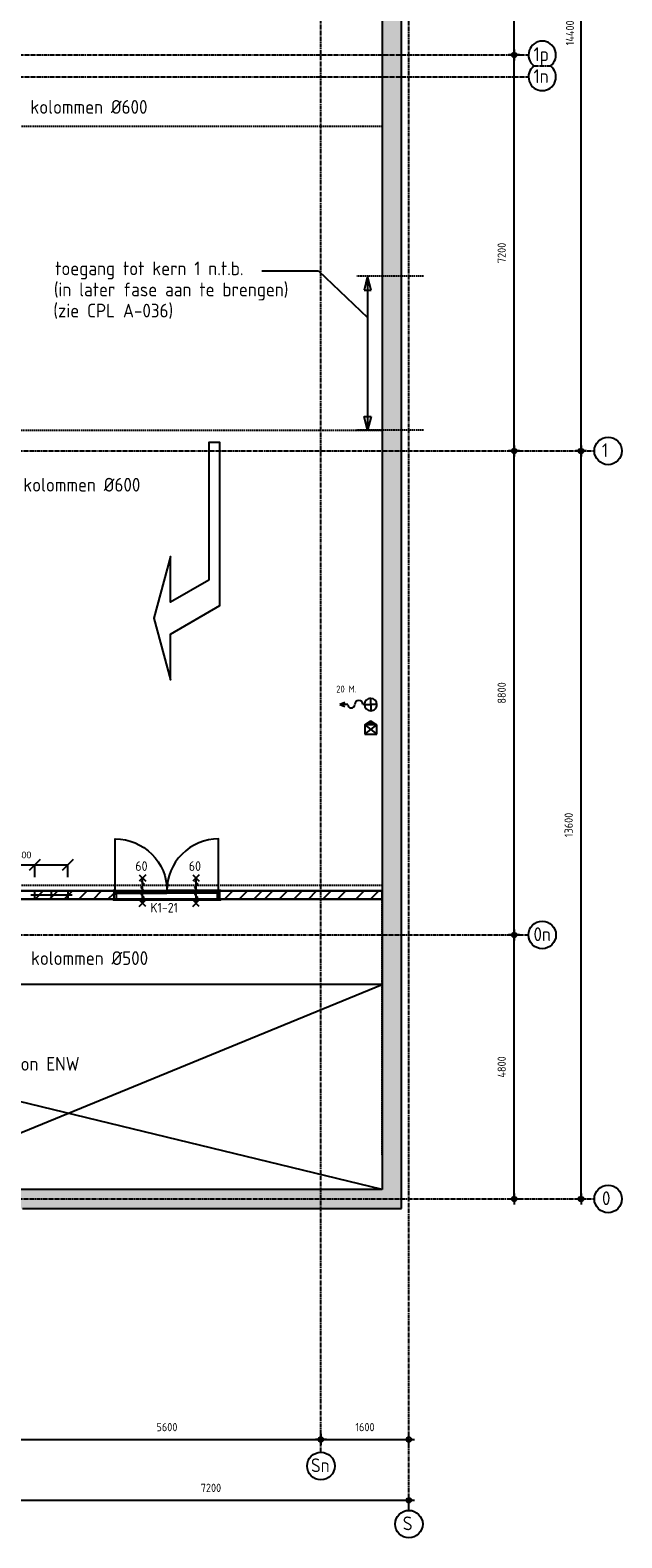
# Model space of a CAD drawing. Extents: x 3380 to 143674, y 4709 to 79406.
# Tile 23 of 24: x 132914 to 143674, y 6755 to 34166. Entities that reach past the tile are written whole.
import ezdxf
from ezdxf.enums import TextEntityAlignment as Align

# ---------------------------------------------------------------- set-up
doc = ezdxf.new("R2010")
doc.units = 0
doc.header["$LTSCALE"] = 100
doc.linetypes.add('CENTER2', pattern=[1.125, 0.75, -0.125, 0.125, -0.125])
doc.linetypes.add('HIDDEN', pattern=[0.375, 0.25, -0.125])
doc.layers.get('0').update_dxf_attribs({"linetype": 'CONTINUOUS'})
doc.layers.get('DEFPOINTS').update_dxf_attribs({"linetype": 'CONTINUOUS'})
for name, color, linetype in [('BOUWKUNDIG', 11, 'CONTINUOUS'), ('PARKEREN', 8, 'HIDDEN'), ('SPARING', 2, 'CONTINUOUS'), ('STRAMIEN', 7, 'CENTER2'), ('TEKST', 11, 'CONTINUOUS')]:
    doc.layers.add(name, color=color, linetype=linetype)
doc.styles.add('BURO', font='ISO.SHX')
doc.styles.add('BURO-012', font='BUROFONT.shx', dxfattribs={"height": 120})
doc.styles.add('BURO-018', font='BUROFONT.shx', dxfattribs={"height": 180})
doc.styles.add('PIETERS', font='ISO.SHX')
doc.styles.get("Standard").update_dxf_attribs({"font": 'ISO.SHX'})
doc.dimstyles.new('1-50', dxfattribs={"dimscale": 50, "dimtxt": 3, "dimasz": 1, "dimexe": 0, "dimexo": 0, "dimgap": 1, "dimtad": 1, "dimdec": 0, "dimtxsty": 'STANDARD', "dimblk1": 'B-TOD', "dimblk2": 'B-TOD', "dimsah": 1, "dimcen": 0, "dimse1": 1, "dimse2": 1, "dimclrd": 256, "dimclre": 256, "dimclrt": 256, "dimazin": 3, "dimtfac": 1, "dimtdec": 0, "dimtmove": 0, "dimatfit": 3, "dimtolj": 1})
doc.dimstyles.new('DIM100', dxfattribs={"dimscale": 100, "dimtxt": 1.8, "dimasz": 0, "dimexe": 0, "dimexo": 2.5, "dimgap": 1.5, "dimtad": 0, "dimdec": 0, "dimzin": 0, "dimtxsty": 'BURO-018', "dimtsz": 1, "dimcen": -3, "dimazin": 3, "dimtfac": 1, "dimtdec": 0, "dimtofl": 0, "dimtmove": 0, "dimatfit": 3, "dimtvp": 1.055556, "dimtolj": 1, "dimtzin": 0})

# ---------------------------------------------------------------- blocks, each defined once
blk = doc.blocks.new('B-TOD')
for p, q in [((-2, 0), (2, 0)), ((0, -2), (0, 2))]:
    blk.add_line(p, q)
blk.add_circle((0, 0), 0.86)
blk = doc.blocks.new('*D64')
at = {"linetype": 'BYBLOCK'}
blk.add_line((95148, -172064), (100648, -172064), dxfattribs=at)
at = {"layer": 'DEFPOINTS', "color": 0, "linetype": 'BYBLOCK'}
for p in [(100698, -171785), (100698, -172064), (95098, -172457)]:
    blk.add_point(p, dxfattribs=at)
at = {"linetype": 'BYBLOCK', "xscale": 50, "yscale": 50, "zscale": 50, "rotation": 180}
blk.add_blockref('B-TOD', (95098, -172064), dxfattribs=at)
at = {"linetype": 'BYBLOCK', "xscale": 50, "yscale": 50, "zscale": 50}
blk.add_blockref('B-TOD', (100698, -172064), dxfattribs=at)
at = {"linetype": 'BYBLOCK'}
blk.add_text('5600', height=150, dxfattribs=at).set_placement((97898, -171914), align=Align.CENTER)
blk = doc.blocks.new('*D65')
at = {"linetype": 'BYBLOCK'}
blk.add_line((95148, -173168), (102248, -173168), dxfattribs=at)
at = {"layer": 'DEFPOINTS', "color": 0, "linetype": 'BYBLOCK'}
for p in [(102298, -173168), (95098, -173352), (102298, -173352)]:
    blk.add_point(p, dxfattribs=at)
at = {"linetype": 'BYBLOCK', "xscale": 50, "yscale": 50, "zscale": 50, "rotation": 180}
blk.add_blockref('B-TOD', (95098, -173168), dxfattribs=at)
at = {"linetype": 'BYBLOCK', "xscale": 50, "yscale": 50, "zscale": 50}
blk.add_blockref('B-TOD', (102298, -173168), dxfattribs=at)
at = {"linetype": 'BYBLOCK'}
blk.add_text('7200', height=150, dxfattribs=at).set_placement((98698, -173018), align=Align.CENTER)
blk = doc.blocks.new('*D66')
at = {"linetype": 'BYBLOCK'}
blk.add_line((100748, -172064), (102248, -172064), dxfattribs=at)
at = {"layer": 'DEFPOINTS', "color": 0, "linetype": 'BYBLOCK'}
for p in [(100698, -171785), (102298, -172064), (102298, -172457)]:
    blk.add_point(p, dxfattribs=at)
at = {"linetype": 'BYBLOCK', "xscale": 50, "yscale": 50, "zscale": 50, "rotation": 180}
blk.add_blockref('B-TOD', (100698, -172064), dxfattribs=at)
at = {"linetype": 'BYBLOCK', "xscale": 50, "yscale": 50, "zscale": 50}
blk.add_blockref('B-TOD', (102298, -172064), dxfattribs=at)
at = {"linetype": 'BYBLOCK'}
blk.add_text('1600', height=150, dxfattribs=at).set_placement((101498, -171914), align=Align.CENTER)
blk = doc.blocks.new('*D85')
at = {"linetype": 'BYBLOCK'}
blk.add_line((104210, -162841), (104210, -154141), dxfattribs=at)
at = {"layer": 'DEFPOINTS', "color": 0, "linetype": 'BYBLOCK'}
for p in [(104210, -154091), (104780, -154091), (104780, -162891)]:
    blk.add_point(p, dxfattribs=at)
at = {"linetype": 'BYBLOCK', "xscale": 50, "yscale": 50, "zscale": 50}
for p, rotation in [((104210, -154091), 90), ((104210, -162891), 270)]:
    blk.add_blockref('B-TOD', p, dxfattribs=dict(at, rotation=rotation))
at = {"linetype": 'BYBLOCK'}
blk.add_text('8800', height=150, rotation=90, dxfattribs=at).set_placement((104060, -158491), align=Align.CENTER)
blk = doc.blocks.new('*D86')
at = {"linetype": 'BYBLOCK'}
blk.add_line((105427, -167641), (105427, -154141), dxfattribs=at)
at = {"layer": 'DEFPOINTS', "color": 0, "linetype": 'BYBLOCK'}
for p in [(105427, -154091), (105670, -154091), (105670, -167691)]:
    blk.add_point(p, dxfattribs=at)
at = {"linetype": 'BYBLOCK', "xscale": 50, "yscale": 50, "zscale": 50}
for p, rotation in [((105427, -154091), 90), ((105427, -167691), 270)]:
    blk.add_blockref('B-TOD', p, dxfattribs=dict(at, rotation=rotation))
at = {"linetype": 'BYBLOCK'}
blk.add_text('13600', height=150, rotation=90, dxfattribs=at).set_placement((105277, -160891), align=Align.CENTER)
blk = doc.blocks.new('*D87')
at = {"linetype": 'BYBLOCK'}
blk.add_line((104210, -167641), (104210, -162941), dxfattribs=at)
at = {"layer": 'DEFPOINTS', "color": 0, "linetype": 'BYBLOCK'}
for p in [(104210, -162891), (104780, -162891), (104780, -167691)]:
    blk.add_point(p, dxfattribs=at)
at = {"linetype": 'BYBLOCK', "xscale": 50, "yscale": 50, "zscale": 50}
for p, rotation in [((104210, -162891), 90), ((104210, -167691), 270)]:
    blk.add_blockref('B-TOD', p, dxfattribs=dict(at, rotation=rotation))
at = {"linetype": 'BYBLOCK'}
blk.add_text('4800', height=150, rotation=90, dxfattribs=at).set_placement((104060, -165291), align=Align.CENTER)
blk = doc.blocks.new('*D88')
at = {"linetype": 'BYBLOCK'}
blk.add_line((104210, -154041), (104210, -146941), dxfattribs=at)
at = {"layer": 'DEFPOINTS', "color": 0, "linetype": 'BYBLOCK'}
for p in [(104210, -146891), (104780, -146891), (104780, -154091)]:
    blk.add_point(p, dxfattribs=at)
at = {"linetype": 'BYBLOCK', "xscale": 50, "yscale": 50, "zscale": 50}
for p, rotation in [((104210, -146891), 90), ((104210, -154091), 270)]:
    blk.add_blockref('B-TOD', p, dxfattribs=dict(at, rotation=rotation))
at = {"linetype": 'BYBLOCK'}
blk.add_text('7200', height=150, rotation=90, dxfattribs=at).set_placement((104060, -150491), align=Align.CENTER)
blk = doc.blocks.new('*D67')
at = {"linetype": 'BYBLOCK'}
blk.add_line((132948, -154041), (132948, -139741), dxfattribs=at)
at = {"layer": 'DEFPOINTS', "color": 0, "linetype": 'BYBLOCK'}
for p in [(132948, -139691), (133191, -139691), (133191, -154091)]:
    blk.add_point(p, dxfattribs=at)
at = {"linetype": 'BYBLOCK', "xscale": 50, "yscale": 50, "zscale": 50}
for p, rotation in [((132948, -139691), 90), ((132948, -154091), 270)]:
    blk.add_blockref('B-TOD', p, dxfattribs=dict(at, rotation=rotation))
at = {"linetype": 'BYBLOCK'}
blk.add_text('14400', height=150, rotation=90, dxfattribs=at).set_placement((132822, -146491), align=Align.CENTER)
blk = doc.blocks.new('*D84')
at = {"linetype": 'BYBLOCK'}
blk.add_line((104210, -146841), (104210, -139741), dxfattribs=at)
at = {"layer": 'DEFPOINTS', "color": 0, "linetype": 'BYBLOCK'}
for p in [(104210, -139691), (104780, -139691), (104780, -146891)]:
    blk.add_point(p, dxfattribs=at)
at = {"linetype": 'BYBLOCK', "xscale": 50, "yscale": 50, "zscale": 50}
for p, rotation in [((104210, -139691), 90), ((104210, -146891), 270)]:
    blk.add_blockref('B-TOD', p, dxfattribs=dict(at, rotation=rotation))
at = {"linetype": 'BYBLOCK'}
blk.add_text('7200', height=150, rotation=90, dxfattribs=at).set_placement((104060, -143291), align=Align.CENTER)
blk = doc.blocks.new('*D125')
at = {"color": 0, "linetype": 'BYBLOCK'}
for p, q in [((132502, 20891), (132702, 21091)), ((132602, 20766), (132602, 20991)), ((132602, 20991), (133002, 20991)), ((132902, 20891), (133102, 21091)), ((133002, 20766), (133002, 20991))]:
    blk.add_line(p, q, dxfattribs=at)
at = {"layer": 'DEFPOINTS', "color": 0, "linetype": 'BYBLOCK'}
for p in [(133002, 20991), (132602, 20516), (133002, 20516)]:
    blk.add_point(p, dxfattribs=at)
at = {"color": 0, "linetype": 'BYBLOCK', "insert": (132802, 21170), "char_height": 120, "attachment_point": 5, "style": 'BURO-012'}
blk.add_mtext('\\A1;400', dxfattribs=at)
blk = doc.blocks.new('*D126')
at = {"color": 0, "linetype": 'BYBLOCK'}
for p, q in [((132902, 20891), (133102, 21091)), ((133002, 20766), (133002, 20991)), ((133002, 20991), (133602, 20991)), ((133502, 20891), (133702, 21091)), ((133602, 20766), (133602, 20991))]:
    blk.add_line(p, q, dxfattribs=at)
at = {"layer": 'DEFPOINTS', "color": 0, "linetype": 'BYBLOCK'}
for p in [(133602, 20991), (133002, 20516), (133602, 20516)]:
    blk.add_point(p, dxfattribs=at)
blk = doc.blocks.new('SPAAR2')
at = {"color": 0, "linetype": 'CONTINUOUS'}
for p, q in [((-2, 2), (2, 2)), ((-2, -2), (-2, 2)), ((2, 2), (2, -2)), ((2, -2), (-2, -2))]:
    blk.add_line(p, q, dxfattribs=at)
at = {"color": 1, "linetype": 'CONTINUOUS'}
for p, q in [((0, -2.5), (0, 2.5)), ((-2.5, 0), (2.5, 0))]:
    blk.add_line(p, q, dxfattribs=at)
at = {"color": 0, "linetype": 'CONTINUOUS', "style": 'BURO-018', "flags": 1}
blk.add_attdef('AL_OMS', (0, 0), '', height=1.8, dxfattribs=at)

msp = doc.modelspace()

# ---------------------------------------------------------------- linework, layer by layer
at = {"layer": 'BOUWKUNDIG', "linetype": 'CONTINUOUS'}
for p, q in [((139667, 12741), (139667, 62091)), ((139317, 61741), (139317, 13091)), ((138998.1, 21535.3), (139108.4, 21606.7)), ((138998.1, 21535.3), (139218.5, 21366.5)), ((139218.5, 21535.3), (138998.1, 21535.3)), ((138998.1, 21535.3), (138998.4, 21366.5)), ((138998.4, 21366.5), (139218.5, 21535.2)), ((139218.7, 21535.3), (139108.4, 21606.7)), ((139218.5, 21366.5), (139218.5, 21535.3)), ((138998.4, 21366.5), (139218.5, 21366.5)), ((122734, 18516), (139317, 18516)), ((139317, 18366), (123952, 18366)), ((133003.6, 18366), (133153.6, 18516)), ((133268.7, 18366), (133418.7, 18516)), ((133533.9, 18366), (133683.9, 18516)), ((133799.1, 18366), (133949.1, 18516)), ((134064.2, 18366), (134214.2, 18516)), ((134329.4, 18366), (134442, 18478.6)), ((134442, 18366, -310.7), (134442, 18516, -310.7)), ((136362, 18366), (136362, 18516)), ((136450.7, 18366), (136600.7, 18516)), ((136715.9, 18366), (136865.9, 18516)), ((136981.1, 18366), (137131.1, 18516)), ((137177.8, 18366), (137327.8, 18516)), ((137442.9, 18366), (137592.9, 18516)), ((137708.1, 18366), (137858.1, 18516)), ((137973.2, 18366), (138123.2, 18516)), ((138238.4, 18366), (138388.4, 18516)), ((138503.6, 18366), (138653.6, 18516)), ((138837.2, 18366), (138987.2, 18516)), ((139102.4, 18366), (139252.4, 18516)), ((139317, 18516), (139317, 18366)), ((139317, 16816), (123952, 16816)), ((123952, 10516), (139317, 16816)), ((139317, 13091), (123952, 16816)), ((139317, 13091), (132427, 13091)), ((132777, 12741), (139667, 12741))]:
    msp.add_line(p, q, dxfattribs=at)
at = {"layer": 'BOUWKUNDIG', "linetype": 'HIDDEN'}
for p, q in [((139317, 32416), (125402, 32416)), ((140068.2, 29691), (138851.8, 29691)), ((126002, 26891), (139317, 26891)), ((140068.2, 26891), (138851.8, 26891)), ((139317, 18616), (122802, 18616))]:
    msp.add_line(p, q, dxfattribs=at)
at = {"layer": 'BOUWKUNDIG'}
for p, q in [((138639.2, 21942.8), (138547.2, 21905.3)), ((138690.6, 21905.3), (138547.2, 21905.3)), ((138547.2, 21905.3), (138639.2, 21867.8)), ((138994, 21905.3), (138965.6, 21905.3)), ((134457, 18526), (135402, 18526)), ((134457, 18463), (134466, 18481)), ((134466, 18463), (134457, 18481)), ((134482, 18476), (135402, 18476)), ((136347, 18526), (135402, 18526)), ((136322, 18476), (135402, 18476)), ((136347, 18463), (136338, 18481)), ((136338, 18463), (136347, 18481)), ((134482, 18355), (136322, 18355))]:
    msp.add_line(p, q, dxfattribs=at)
for points in [[(138994, 21905.3), (139106.5, 21905.3), (139106.5, 22017.8, 0.4142136)], [(139106.5, 21792.8, 0.4142136), (139219, 21905.3), (139106.5, 21905.3)]]:
    msp.add_lwpolyline(points, format="xyb", close=True, dxfattribs=at)
for points in [[(134462, 18521), (134462, 19461, -0.4142136), (135402, 18521)], [(136342, 18521), (136342, 19461, 0.4142136), (135402, 18521)]]:
    msp.add_lwpolyline(points, format="xyb", dxfattribs=at)
at = {"layer": 'BOUWKUNDIG', "linetype": 'CONTINUOUS'}
for points in [[(134442, 18516), (130862, 18516)], [(130862, 18366), (134442, 18366)], [(136362, 18366), (139317, 18366), (139317, 18516), (136362, 18516)]]:
    msp.add_lwpolyline(points, dxfattribs=at)
at = {"layer": 'BOUWKUNDIG'}
for points in [[(134424, 18365), (134422, 18365), (134422, 18355), (134482, 18355), (134482, 18476), (134466, 18476), (134466, 18463), (134457, 18463), (134457, 18526), (134422, 18526), (134422, 18516), (134424, 18516), (134424, 18524), (134455, 18524), (134455, 18461), (134468, 18461), (134468, 18474), (134480, 18474), (134480, 18357), (134424, 18357)], [(135402, 18521), (134462, 18521), (134462, 18481), (134592, 18481), (135402, 18481)], [(135402, 18521), (136342, 18521), (136342, 18481), (136247.7, 18481), (135402, 18481)], [(136380, 18365), (136382, 18365), (136382, 18355), (136322, 18355), (136322, 18476), (136338, 18476), (136338, 18463), (136347, 18463), (136347, 18526), (136382, 18526), (136382, 18516), (136380, 18516), (136380, 18524), (136349, 18524), (136349, 18461), (136336, 18461), (136336, 18474), (136324, 18474), (136324, 18357), (136380, 18357)]]:
    msp.add_lwpolyline(points, close=True, dxfattribs=at)
for points in [[(134457, 18463), (134466, 18463), (134466, 18481), (134457, 18481), (134457, 18463)], [(136347, 18463), (136338, 18463), (136338, 18481), (136347, 18481), (136347, 18463)]]:
    msp.add_lwpolyline(points, dxfattribs=at)
for centre, radius, start, end in [((138890.6, 21905.3), 75, 0, 180), ((139106.5, 21905.3), 112.5, 0, 90), ((138753.1, 21905.3), 62.5, 180, 0), ((139106.5, 21905.3), 112.5, 180, 270)]:
    msp.add_arc(centre, radius, start, end, dxfattribs=at)
at = {"layer": 'BOUWKUNDIG', "linetype": 'CONTINUOUS'}
for points in [[(139317, 62091), (139667, 62091), (139317, 13091), (139667, 13091)], [(139108.4, 21606.7), (139108.4, 21535.3), (139053.2, 21571), (138998.2, 21535.2)], [(139108.4, 21606.7), (139108.4, 21535.3), (139163.5, 21571), (139218.5, 21535.2)], [(132427, 13091), (132427, 12741), (139667, 13091), (139667, 12741)]]:
    msp.add_solid(points, dxfattribs=at)
at = {"layer": 'PARKEREN'}
msp.add_line((139317, 13716), (139317, 18516), dxfattribs=at)
at = {"layer": 'PARKEREN', "linetype": 'CONTINUOUS'}
msp.add_lwpolyline([(136165, 24169), (135465.1, 23764.9), (135465.1, 24595.8), (135165.1, 23476.2), (135465.1, 22356.6), (135465.1, 23187.5), (136365.1, 23707.2), (136365.1, 26669), (136165.1, 26669), (136165.1, 24169)], dxfattribs=at)
at = {"layer": 'STRAMIEN'}
for p, q in [((139802, 7254.8), (139802, 63726.8)), ((138202, 8310.9), (138202, 62864)), ((5017.3, 33716), (141976.2, 33716)), ((142076.2, 33516), (142376.2, 33516)), ((5017.3, 33316), (141976.2, 33316)), ((3879.5, 26516), (143173.7, 26516)), ((5117.3, 17716), (141976.2, 17716)), ((3879.5, 12916), (143173.7, 12916))]:
    msp.add_line(p, q, dxfattribs=at)
at = {"layer": 'STRAMIEN', "linetype": 'CONTINUOUS'}
for centre in [(143423.7, 26516), (142226.2, 17716), (143423.7, 12916), (138202, 8060.9), (139802, 7004.8), (139802, 7004.8)]:
    msp.add_circle(centre, 250, dxfattribs=at)
for centre, start, end in [((142226.2, 33716), 306.8699, 233.1301), ((142226.2, 33316), 126.8699, 53.1301)]:
    msp.add_arc(centre, 250, start, end, dxfattribs=at)
at = {"layer": 'TEKST', "linetype": 'CONTINUOUS'}
msp.add_line((137126, 29792.2), (138157.9, 29792.2), dxfattribs=at)
at = {"layer": 'TEKST'}
for p, q in [((138157.9, 29792.2), (139050.5, 28939.3)), ((139050.5, 29691), (138986.5, 29441.7)), ((139050.5, 29691), (139050.5, 26891)), ((139114.4, 29441.7), (139050.5, 29691)), ((138986.5, 29441.7), (139114.4, 29441.7)), ((139050.5, 26891), (138986.5, 27140.3)), ((138986.5, 27140.3), (139114.4, 27140.3)), ((139114.4, 27140.3), (139050.5, 26891)), ((134898.3, 18811.4), (135018.3, 18691.4)), ((135018.3, 18811.4), (134898.3, 18691.4)), ((134928.3, 18698), (134988.3, 18638)), ((134958.3, 18293.7), (134958.3, 18751.4)), ((135870.7, 18811.4), (135990.7, 18691.4)), ((135990.7, 18811.4), (135870.7, 18691.4)), ((135900.7, 18698), (135960.7, 18638)), ((135930.7, 18293.7), (135930.7, 18751.4)), ((134928.3, 18578), (134988.3, 18638)), ((134928.3, 18578), (134988.3, 18518)), ((134928.3, 18458), (134988.3, 18518)), ((134928.3, 18458), (134988.3, 18398)), ((134928.3, 18338), (134988.3, 18398)), ((135900.7, 18578), (135960.7, 18638)), ((135900.7, 18578), (135960.7, 18518)), ((135900.7, 18458), (135960.7, 18518)), ((135900.7, 18458), (135960.7, 18398)), ((135900.7, 18338), (135960.7, 18398)), ((135018.3, 18233.7), (134898.3, 18353.7)), ((134898.3, 18233.7), (135018.3, 18353.7)), ((135990.7, 18233.7), (135870.7, 18353.7)), ((135870.7, 18233.7), (135990.7, 18353.7))]:
    msp.add_line(p, q, dxfattribs=at)

# ---------------------------------------------------------------- block references
at = {"layer": 'SPARING', "linetype": 'CONTINUOUS', "xscale": 37.5, "yscale": 150, "zscale": 37.5, "rotation": 90}
msp.add_blockref('SPAAR2', (133302, 18441), dxfattribs=at)

# ---------------------------------------------------------------- texts
at = {"layer": 'STRAMIEN', "linetype": 'CONTINUOUS', "style": 'BURO'}
for s, p in [('1p', (142068, 33604.6)), ('1n', (142068, 33204.6)), ('1', (143312.2, 26404.6)), ('0n', (142068, 17604.6)), ('0', (143312.2, 12804.6)), ('Sn', (138020.6, 7949.5)), ('S', (139690.5, 6893.4))]:
    msp.add_text(s, height=250, dxfattribs=at).set_placement(p)
at = {"layer": 'TEKST', "linetype": 'CONTINUOUS', "style": 'PIETERS'}
for s, height, p in [('kolommen %%c600', 250, (132918.9, 32645.6)), ('toegang tot kern 1 n.t.b.', 250, (133368.4, 29710.5)), ('(in later fase aan te brengen)', 250, (133345.6, 29326.4)), ('(zie CPL A-036)', 250, (133336.3, 28942.2)), ('kolommen %%c600', 250, (132789.1, 25776.5)), ('20 M.', 125, (138480.3, 22123.9)), ('kolommen %%c500', 250, (132929.6, 17169.9)), ('VIDE t.p.v. pompstation ENW', 250, (129873.9, 15248.5))]:
    msp.add_text(s, height=height, dxfattribs=at).set_placement(p)
at = {"layer": 'TEKST', "style": 'PIETERS'}
for p in [(134827.2, 18880.5), (135799.6, 18880.5)]:
    msp.add_text('60', height=175, dxfattribs=at).set_placement(p)
at = {"layer": 'TEKST'}
msp.add_text('K1-21', height=175, dxfattribs=at).set_placement((135100.8, 18123.8))

# ---------------------------------------------------------------- dimensions: what is measured, and where the dimension line sits
at = {"layer": 'SPARING', "color": 1, "linetype": 'CONTINUOUS'}
dim = msp.add_linear_dim(base=(133002, 18991.1), p1=(132602, 18516), p2=(133002, 18516), dimstyle='DIM100', override={"dimtxt": 1.2, "dimgap": 1.2, "dimtxsty": 'BURO-012'}, dxfattribs=at)
dim.commit()
dim.dimension.update_dxf_attribs({"geometry": '*D125', "text_midpoint": (132802, 19169.9), "dimtype": 160, "insert": (0, -2000)})
dim = msp.add_linear_dim(base=(133602, 18991.1), p1=(133002, 18516), p2=(133602, 18516), text=' ', dimstyle='DIM100', override={"dimtxt": 1.2, "dimgap": 1.2, "dimtxsty": 'BURO-012'}, dxfattribs=at)
dim.commit()
dim.dimension.update_dxf_attribs({"geometry": '*D126', "text_midpoint": (133302, 18991.1), "insert": (0, -2000)})
at = {"layer": 'STRAMIEN', "linetype": 'CONTINUOUS'}
for base, p1, p2, picture, middle in [((141714, 40916), (142284.2, 33716), (142284.2, 40916), '*D84', (141564, 37316)), ((141714, 33716), (142284.2, 26516), (142284.2, 33716), '*D88', (141564, 30116)), ((141714, 26516), (142284.2, 17716), (142284.2, 26516), '*D85', (141564, 22116)), ((141714, 17716), (142284.2, 12916), (142284.2, 17716), '*D87', (141564, 15316))]:
    dim = msp.add_linear_dim(base=base, p1=p1, p2=p2, angle=90, dimstyle='1-50', override={"dimclrd": 1}, dxfattribs=at)
    dim.commit()
    dim.dimension.update_dxf_attribs({"geometry": picture, "text_midpoint": middle, "insert": (37504, 180606.9)})
dim = msp.add_linear_dim(base=(142931.4, 40916), p1=(143173.7, 26516), p2=(143173.7, 40916), angle=90, dimstyle='1-50', dxfattribs=at)
dim.commit()
dim.dimension.update_dxf_attribs({"geometry": '*D67', "text_midpoint": (142805.5, 34116), "dimtype": 128, "insert": (9983.1, 180606.9)})
dim = msp.add_linear_dim(base=(142931.4, 26516), p1=(143173.7, 12916), p2=(143173.7, 26516), angle=90, dimstyle='1-50', dxfattribs=at)
dim.commit()
dim.dimension.update_dxf_attribs({"geometry": '*D86', "text_midpoint": (142781.4, 19716), "insert": (37504, 180606.9)})
for base, p1, p2, picture, middle in [((138202, 8543.3), (132602, 8149.9), (138202, 8822.1), '*D64', (135402, 8693.3)), ((139802, 8543.3), (138202, 8822.1), (139802, 8149.9), '*D66', (139002, 8693.3))]:
    dim = msp.add_linear_dim(base=base, p1=p1, p2=p2, dimstyle='1-50', override={"dimclrd": 1}, dxfattribs=at)
    dim.commit()
    dim.dimension.update_dxf_attribs({"geometry": picture, "text_midpoint": middle, "insert": (37504, 180606.9)})
dim = msp.add_linear_dim(base=(139802, 7438.8), p1=(132602, 7254.8), p2=(139802, 7254.8), dimstyle='1-50', dxfattribs=at)
dim.commit()
dim.dimension.update_dxf_attribs({"geometry": '*D65', "text_midpoint": (136202, 7588.8), "insert": (37504, 180606.9)})

doc.saveas('drawing.dxf')
